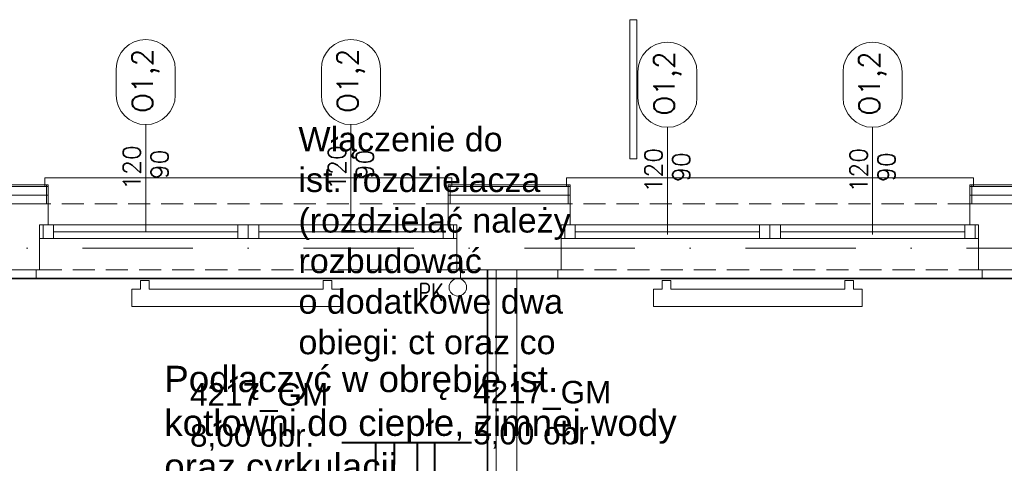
# Model space of a CAD drawing. Header units: millimetres. Extents: x -82287 to 177822, y -399756 to 0.
# Tile 128 of 228: x 50572 to 51138, y -194410 to -194155. Entities that reach past the tile are written whole.
import ezdxf
from ezdxf.enums import TextEntityAlignment as Align
from ezdxf.lldxf.tags import DXFTag

# ---------------------------------------------------------------- set-up
doc = ezdxf.new("R2010")
doc.units = ezdxf.units.MM
doc.header["$MEASUREMENT"] = 0
for name, pattern in [('SUŁOSZOWA - PB 21 03$0$2_3', [1, 0.5, -0.5]), ('SUŁOSZOWA - PB 21 03$0$DASHDOT', [25.4, 12.7, -6.35, 0, -6.35]), ('SUŁOSZOWA - PB 21 03$0$HIDDEN', [9.525, 6.35, -3.175])]:
    doc.linetypes.add(name, pattern=pattern)
doc.layers.add('FL_XREF', color=252, linetype='Continuous')
doc.layers.add('IS_Text_Armatury_Therm', color=7, linetype='Continuous')
doc.layers.add('IS_Opisy_działek_Wodociag', color=7, linetype='SOLID', true_color=0x000000)
for name, color, linetype, lineweight in [('IS_Powrót', 5, 'DASH', 40), ('IS_Zasilanie', 1, 'SOLID', 40), ('SUŁOSZOWA - PB 21 03$0$!! 0_ Istn-okna', 251, 'Continuous', 0), ('SUŁOSZOWA - PB 21 03$0$!! 0_ Istn-sciany', 251, 'Continuous', 0), ('SUŁOSZOWA - PB 21 03$0$!! 0_ Istn-widok', 251, 'Continuous', 0), ('SUŁOSZOWA - PB 21 03$0$!! 0_Istn-armatura', 251, 'Continuous', 0), ('SUŁOSZOWA - PB 21 03$0$!! 0_Istn-cienka', 251, 'Continuous', 0), ('SUŁOSZOWA - PB 21 03$0$!! 0_Istn-grzejniki', 251, 'Continuous', 0), ('SUŁOSZOWA - PB 21 03$0$!! 0_Opis_okna', 251, 'Continuous', 0), ('SUŁOSZOWA - PB 21 03$0$!! 0_Opis_pom', 251, 'Continuous', 0), ('SUŁOSZOWA - PB 21 03$0$!! 0_Osie', 251, 'SUŁOSZOWA - PB 21 03$0$DASHDOT', 0), ('SUŁOSZOWA - PB 21 03$0$!! 1  WYDZIELENIE PPOŻ', 251, 'Continuous', 0), ('SUŁOSZOWA - PB 21 03$0$!! 1_ tynk zewn  - nowy', 251, 'Continuous', 0), ('SUŁOSZOWA - PB 21 03$0$!! 1_OPIS POM NOWE', 251, 'Continuous', 0), ('SUŁOSZOWA - PB 21 03$0$!! 2_ remont Ocieplenie', 251, 'SUŁOSZOWA - PB 21 03$0$ZIGZAG', 0), ('SUŁOSZOWA - PB 21 03$0$!! 2_WYBURZENIA DO REMONTU', 251, 'Continuous', 0), ('SUŁOSZOWA - PB 21 03$0$0-osie-liniA', 251, 'SUŁOSZOWA - PB 21 03$0$DASHDOT', 0)]:
    doc.layers.add(name, color=color, linetype=linetype, lineweight=lineweight)
doc.layers.add('IS_Zimna_woda', color=5, linetype='SOLID', lineweight=40, true_color=0x0000ff)
doc.styles.get("Standard").update_dxf_attribs({"font": 'arial.ttf'})
doc.styles.add('SUŁOSZOWA - PB 21 03$0$ARCHETYP', font='romans.shx', dxfattribs={"height": 15})
doc.styles.add('SUŁOSZOWA - PB 21 03$0$ARIAL', font='tahoma.ttf')
tags = doc.linetypes.add('DASH', pattern=[15, 10, -5]).pattern_tags.tags
tags[6:7] = [DXFTag(74, 4), DXFTag(75, 0), DXFTag(340, '0'), DXFTag(46, 0.0), DXFTag(50, 0.0), DXFTag(44, 0.0), DXFTag(45, 0.0)]
tags[4:5] = [DXFTag(74, 4), DXFTag(75, 0), DXFTag(340, '0'), DXFTag(46, 0.0), DXFTag(50, 0.0), DXFTag(44, 0.0), DXFTag(45, 0.0)]
tags = doc.linetypes.add('SOLID', pattern=[10, 10, 0]).pattern_tags.tags
tags[6:7] = [DXFTag(74, 4), DXFTag(75, 0), DXFTag(340, '0'), DXFTag(46, 0.0), DXFTag(50, 0.0), DXFTag(44, 0.0), DXFTag(45, 0.0)]
tags[4:5] = [DXFTag(74, 4), DXFTag(75, 0), DXFTag(340, '0'), DXFTag(46, 0.0), DXFTag(50, 0.0), DXFTag(44, 0.0), DXFTag(45, 0.0)]
doc.linetypes.add('SUŁOSZOWA - PB 21 03$0$ZIGZAG', pattern='A,0.00254,-5.08,[131,ltypeshp.shx,S=5.08,R=0,X=-5.08,Y=0],-10.16,[131,ltypeshp.shx,S=5.08,R=180,X=5.08,Y=0],-5.08', length=20.32254)

# ---------------------------------------------------------------- blocks, each defined once
blk = doc.blocks.new('SUŁOSZOWA - PB 21 03$0$BLOK OSI')
at = {"layer": 'SUŁOSZOWA - PB 21 03$0$0-osie-liniA', "ltscale": 5}
blk.add_lwpolyline([(48639.33, -194402.09), (55424.28, -194402.09)], dxfattribs=at)
blk = doc.blocks.new('SUŁOSZOWA - PB 21 03$0$1_ok-opis')
blk.add_line((0, 111.61), (0, 50))
for points in [[(-17, 128.61), (-17, 143.61)], [(17, 128.61), (17, 143.61)]]:
    blk.add_lwpolyline(points)
for centre, start, end in [((0, 143.61), 0, 180), ((0, 128.61), 180, 0)]:
    blk.add_arc(centre, 17, start, end)
at = {"style": 'SUŁOSZOWA - PB 21 03$0$ARCHETYP'}
for tag, height, rotation, p in [('NR', 12, 90, (0, 136.9)), ('NR', 12, 270, (0, 136.9)), ('SZEROKOŚĆ', 10, 90, (-8, 78.29)), ('WYSOKOŚĆ', 10, 270, (-8, 78.29)), ('SZEROKOŚĆ', 10, 270, (8, 78.29)), ('WYSOKOŚĆ', 10, 90, (8, 78.29))]:
    blk.add_attdef(tag, text='', height=height, rotation=rotation, dxfattribs=at).set_placement(p, align=Align.MIDDLE)
blk = doc.blocks.new('SUŁOSZOWA - PB 21 03')
at = {"layer": 'SUŁOSZOWA - PB 21 03$0$!! 0_ Istn-okna'}
for points in [[(50521.21802, -194325.5883), (50761.21802, -194325.5883)], [(50821.21802, -194325.5883), (51061.21802, -194325.5883)], [(50521.21802, -194333.5883), (50761.21802, -194333.5883)], [(50529.21802, -194329.5883), (50635.21802, -194329.5883)], [(50647.21802, -194329.5883), (50753.21802, -194329.5883)], [(50821.21802, -194333.5883), (51061.21802, -194333.5883)], [(50829.21802, -194329.5883), (50935.21802, -194329.5883)], [(50947.21802, -194329.5883), (51053.21802, -194329.5883)]]:
    blk.add_lwpolyline(points, dxfattribs=at)
for points in [[(50523.21802, -194325.5883), (50529.21802, -194325.5883), (50529.21802, -194333.5883), (50523.21802, -194333.5883)], [(50635.21802, -194325.5883), (50641.21802, -194325.5883), (50641.21802, -194333.5883), (50635.21802, -194333.5883)], [(50641.21802, -194325.5883), (50647.21802, -194325.5883), (50647.21802, -194333.5883), (50641.21802, -194333.5883)], [(50753.21802, -194325.5883), (50759.21802, -194325.5883), (50759.21802, -194333.5883), (50753.21802, -194333.5883)], [(50823.21802, -194325.5883), (50829.21802, -194325.5883), (50829.21802, -194333.5883), (50823.21802, -194333.5883)], [(50935.21802, -194325.5883), (50941.21802, -194325.5883), (50941.21802, -194333.5883), (50935.21802, -194333.5883)], [(50941.21802, -194325.5883), (50947.21802, -194325.5883), (50947.21802, -194333.5883), (50941.21802, -194333.5883)], [(51053.21802, -194325.5883), (51059.21802, -194325.5883), (51059.21802, -194333.5883), (51053.21802, -194333.5883)]]:
    blk.add_lwpolyline(points, close=True, dxfattribs=at)
at = {"layer": 'SUŁOSZOWA - PB 21 03$0$!! 0_ Istn-sciany'}
for points in [[(50456.21802, -194313.5883), (50526.21802, -194313.5883)], [(50526.21802, -194325.5883), (50526.21802, -194313.5883)], [(50756.21802, -194313.5883), (50826.21802, -194313.5883)], [(50756.21802, -194325.5883), (50756.21802, -194313.5883)], [(50826.21802, -194325.5883), (50826.21802, -194313.5883)], [(51056.21802, -194313.5883), (51251.21802, -194313.5883)], [(51056.21802, -194325.5883), (51056.21802, -194313.5883)], [(50521.21802, -194325.5883), (50526.21802, -194325.5883)], [(50521.21802, -194351.5883), (50521.21802, -194325.5883)], [(50756.21802, -194325.5883), (50761.21802, -194325.5883)], [(50761.21802, -194351.5883), (50761.21802, -194325.5883)], [(50821.21802, -194325.5883), (50826.21802, -194325.5883)], [(50821.21802, -194351.5883), (50821.21802, -194325.5883)], [(51056.21802, -194325.5883), (51061.21802, -194325.5883)], [(51061.21802, -194351.5883), (51061.21802, -194325.5883)], [(50461.21802, -194351.5883), (50521.21802, -194351.5883)], [(50761.21802, -194351.5883), (50783.71142, -194351.5883)], [(50783.71142, -194351.5883), (50783.71142, -194624.5883), (50795.71142, -194624.5883)], [(50795.71142, -194351.5883), (50821.21802, -194351.5883)], [(50795.71142, -194351.5883), (50795.71142, -194624.5883)], [(51061.21802, -194351.5883), (51246.21802, -194351.5883)]]:
    blk.add_lwpolyline(points, dxfattribs=at)
at = {"layer": 'SUŁOSZOWA - PB 21 03$0$!! 0_ Istn-widok'}
for points in [[(50758.21802, -194298.5883), (50524.21802, -194298.5883)], [(50524.21802, -194303.5883), (50524.21802, -194298.5883)], [(50758.21802, -194303.5883), (50758.21802, -194298.5883)], [(51058.21802, -194298.5883), (50824.21802, -194298.5883)], [(50824.21802, -194303.5883), (50824.21802, -194298.5883)], [(51058.21802, -194303.5883), (51058.21802, -194298.5883)], [(50519.21802, -194351.5883), (50519.21802, -194356.5883)], [(50763.21802, -194351.5883), (50763.21802, -194356.5883)], [(50783.71142, -194351.5883), (50795.71142, -194351.5883)], [(50819.21802, -194351.5883), (50819.21802, -194356.5883)], [(51063.21802, -194351.5883), (51063.21802, -194356.5883)], [(50519.21802, -194356.5883), (50763.21802, -194356.5883)], [(50819.21802, -194356.5883), (51063.21802, -194356.5883)]]:
    blk.add_lwpolyline(points, dxfattribs=at)
at = {"layer": 'SUŁOSZOWA - PB 21 03$0$!! 0_Istn-armatura'}
blk.add_circle((50761.71142, -194361.5883), 5, dxfattribs=at)
at = {"layer": 'SUŁOSZOWA - PB 21 03$0$!! 0_Istn-cienka', "linetype": 'SUŁOSZOWA - PB 21 03$0$HIDDEN', "ltscale": 2}
for points in [[(50756.21802, -194313.5883), (50526.21802, -194313.5883)], [(51056.21802, -194313.5883), (50826.21802, -194313.5883)], [(50521.21802, -194351.5883), (50761.21802, -194351.5883)], [(50821.21802, -194351.5883), (51061.21802, -194351.5883)]]:
    blk.add_lwpolyline(points, dxfattribs=at)
at = {"layer": 'SUŁOSZOWA - PB 21 03$0$!! 0_Istn-grzejniki'}
for points in [[(50689.21802, -194357.5883), (50689.21802, -194362.5883), (50694.21802, -194362.5883), (50694.21802, -194372.5883), (50574.21802, -194372.5883), (50574.21802, -194362.5883), (50579.21802, -194362.5883), (50579.21802, -194357.5883), (50584.21802, -194357.5883), (50584.21802, -194362.5883), (50684.21802, -194362.5883), (50684.21802, -194357.5883)], [(50989.21802, -194357.5883), (50989.21802, -194362.5883), (50994.21802, -194362.5883), (50994.21802, -194372.5883), (50874.21802, -194372.5883), (50874.21802, -194362.5883), (50879.21802, -194362.5883), (50879.21802, -194357.5883), (50884.21802, -194357.5883), (50884.21802, -194362.5883), (50984.21802, -194362.5883), (50984.21802, -194357.5883)]]:
    blk.add_lwpolyline(points, close=True, dxfattribs=at)
at = {"layer": 'SUŁOSZOWA - PB 21 03$0$!! 1  WYDZIELENIE PPOŻ', "color": 20, "linetype": 'SUŁOSZOWA - PB 21 03$0$2_3', "ltscale": 10, "true_color": 0xf65c09, "const_width": 1}
blk.add_lwpolyline([(50778.71142, -194921.5883), (50778.71142, -194351.5883)], dxfattribs=at)
blk.add_lwpolyline([(51216.21802, -194356.5883), (50208.71142, -194356.5883), (50208.71142, -194816.5883), (50390.71142, -194816.5883), (50390.71142, -194921.5883), (51004.71142, -194921.5883), (51004.71142, -194903.5883), (51072.71142, -194903.5883), (51072.71142, -194496.5883), (51216.21802, -194496.5883)], close=True, dxfattribs=at)
at = {"layer": 'SUŁOSZOWA - PB 21 03$0$!! 1_ tynk zewn  - nowy'}
for points in [[(50526.21802, -194302.5883), (50456.21802, -194302.5883)], [(50526.21802, -194303.5883), (50456.21802, -194303.5883)], [(50525.21802, -194302.5883), (50525.21802, -194313.5883)], [(50526.21802, -194302.5883), (50526.21802, -194313.5883)], [(50826.21802, -194302.5883), (50756.21802, -194302.5883)], [(50756.21802, -194302.5883), (50756.21802, -194313.5883)], [(50826.21802, -194303.5883), (50756.21802, -194303.5883)], [(50757.21802, -194302.5883), (50757.21802, -194313.5883)], [(50825.21802, -194302.5883), (50825.21802, -194313.5883)], [(50826.21802, -194302.5883), (50826.21802, -194313.5883)], [(51251.21802, -194302.5883), (51056.21802, -194302.5883)], [(51056.21802, -194302.5883), (51056.21802, -194313.5883)], [(51251.21802, -194303.5883), (51056.21802, -194303.5883)], [(51057.21802, -194302.5883), (51057.21802, -194313.5883)]]:
    blk.add_lwpolyline(points, dxfattribs=at)
at = {"layer": 'SUŁOSZOWA - PB 21 03$0$!! 2_ remont Ocieplenie', "linetype": 'SUŁOSZOWA - PB 21 03$0$ZIGZAG', "ltscale": 0.75}
for points in [[(50526.21802, -194308.5883), (50456.21802, -194308.5883)], [(50826.21802, -194308.5883), (50756.21802, -194308.5883)], [(51251.21802, -194308.5883), (51056.21802, -194308.5883)]]:
    blk.add_lwpolyline(points, dxfattribs=at)
at = {"layer": 'SUŁOSZOWA - PB 21 03$0$!! 2_WYBURZENIA DO REMONTU'}
blk.add_lwpolyline([(50864.71142, -194287.58834), (50864.71142, -194207.58834), (50860.71142, -194207.58834), (50860.71142, -194287.58834)], close=True, dxfattribs=at)
at = {"layer": 'SUŁOSZOWA - PB 21 03$0$!! 0_Opis_okna'}
ref = blk.add_blockref('SUŁOSZOWA - PB 21 03$0$1_ok-opis', (50582.21802, -194379.5883), dxfattribs=at)
ref.add_attrib('WYSOKOŚĆ', '90', dxfattribs={"layer": '0', "height": 10, "rotation": 90, "style": 'SUŁOSZOWA - PB 21 03$0$ARCHETYP'}).set_placement((50590.21802, -194290.86789), align=Align.MIDDLE)
ref.add_attrib('SZEROKOŚĆ', '120', dxfattribs={"layer": '0', "height": 10, "rotation": 90, "style": 'SUŁOSZOWA - PB 21 03$0$ARCHETYP'}).set_placement((50574.21802, -194292.64135), align=Align.MIDDLE)
ref.add_attrib('NR', 'O1,2', dxfattribs={"layer": '0', "height": 12, "rotation": 90, "style": 'SUŁOSZOWA - PB 21 03$0$ARCHETYP'}).set_placement((50582.21802, -194242.68686), align=Align.MIDDLE)
ref = blk.add_blockref('SUŁOSZOWA - PB 21 03$0$1_ok-opis', (50700.21802, -194379.5883), dxfattribs=at)
ref.add_attrib('WYSOKOŚĆ', '90', dxfattribs={"layer": '0', "height": 10, "rotation": 90, "style": 'SUŁOSZOWA - PB 21 03$0$ARCHETYP'}).set_placement((50708.21802, -194290.86789), align=Align.MIDDLE)
ref.add_attrib('SZEROKOŚĆ', '120', dxfattribs={"layer": '0', "height": 10, "rotation": 90, "style": 'SUŁOSZOWA - PB 21 03$0$ARCHETYP'}).set_placement((50692.21802, -194292.64135), align=Align.MIDDLE)
ref.add_attrib('NR', 'O1,2', dxfattribs={"layer": '0', "height": 12, "rotation": 90, "style": 'SUŁOSZOWA - PB 21 03$0$ARCHETYP'}).set_placement((50700.21802, -194242.68686), align=Align.MIDDLE)
ref = blk.add_blockref('SUŁOSZOWA - PB 21 03$0$1_ok-opis', (50882.21802, -194381.11446), dxfattribs=at)
ref.add_attrib('WYSOKOŚĆ', '90', dxfattribs={"layer": '0', "height": 10, "rotation": 90, "style": 'SUŁOSZOWA - PB 21 03$0$ARCHETYP'}).set_placement((50890.21802, -194292.39405), align=Align.MIDDLE)
ref.add_attrib('SZEROKOŚĆ', '120', dxfattribs={"layer": '0', "height": 10, "rotation": 90, "style": 'SUŁOSZOWA - PB 21 03$0$ARCHETYP'}).set_placement((50874.21802, -194294.16751), align=Align.MIDDLE)
ref.add_attrib('NR', 'O1,2', dxfattribs={"layer": '0', "height": 12, "rotation": 90, "style": 'SUŁOSZOWA - PB 21 03$0$ARCHETYP'}).set_placement((50882.21802, -194244.21302), align=Align.MIDDLE)
ref = blk.add_blockref('SUŁOSZOWA - PB 21 03$0$1_ok-opis', (51000.21802, -194381.11446), dxfattribs=at)
ref.add_attrib('WYSOKOŚĆ', '90', dxfattribs={"layer": '0', "height": 10, "rotation": 90, "style": 'SUŁOSZOWA - PB 21 03$0$ARCHETYP'}).set_placement((51008.21802, -194292.39405), align=Align.MIDDLE)
ref.add_attrib('SZEROKOŚĆ', '120', dxfattribs={"layer": '0', "height": 10, "rotation": 90, "style": 'SUŁOSZOWA - PB 21 03$0$ARCHETYP'}).set_placement((50992.21802, -194294.16751), align=Align.MIDDLE)
ref.add_attrib('NR', 'O1,2', dxfattribs={"layer": '0', "height": 12, "rotation": 90, "style": 'SUŁOSZOWA - PB 21 03$0$ARCHETYP'}).set_placement((51000.21802, -194244.21302), align=Align.MIDDLE)
at = {"layer": 'SUŁOSZOWA - PB 21 03$0$!! 0_Osie'}
blk.add_blockref('SUŁOSZOWA - PB 21 03$0$BLOK OSI', (0, 63), dxfattribs=at)
at = {"layer": 'SUŁOSZOWA - PB 21 03$0$!! 0_Istn-armatura', "style": 'SUŁOSZOWA - PB 21 03$0$ARCHETYP', "width": 0.8}
blk.add_text('PK', height=10, rotation=0, dxfattribs=at).set_placement((50739.13092, -194369.43077))
at = {"layer": 'SUŁOSZOWA - PB 21 03$0$!! 0_Opis_pom', "ltscale": 0.7, "style": 'SUŁOSZOWA - PB 21 03$0$ARIAL'}
for tag, p in [('B0,19', (52679.2094, -194257.55204)), ('B2,14', (73874.0461, -194402.0887)), ('B2,12', (73342.49259, -194413.89249)), ('B1,21', (60405.50261, -194427.18207)), ('B2,11', (73069.01144, -194438.89383)), ('B2,16', (75195.07765, -194441.83446)), ('A1,16', (59129.54925, -194448.08429)), ('B1,19', (59914.81903, -194448.15658)), ('B1/17', (59524.53699, -194450.37428)), ('1,23', (61575.22173, -194450.37428)), ('1,22', (60947.33929, -194456.1144)), ('B0,15', (51514.15008, -194461.8073)), ('A1,1', (58808.06672, -194460.94161)), ('B3,7', (87459.81312, -194465.07097)), ('B2,19.1', (76701.67035, -194466.03695)), ('B3,3', (88235.73906, -194465.79732)), ('B1,18', (59715.51745, -194473.87108)), ('B2,17', (75506.7465, -194471.3759)), ('B0,18', (52071.43815, -194478.40179)), ('B3,8', (90006.66539, -194478.47972)), ('B2,15', (74566.38885, -194487.81114)), ('B3,6', (86826.65132, -194483.15512)), ('B1,20', (60198.53687, -194490.17374)), ('B2,10', (72728.63362, -194489.37283)), ('B2,13', (73649.91716, -194500.01242)), ('A0,6', (49094.40602, -194505.72387)), ('A2,5', (72452.45009, -194505.90583)), ('A1,6', (58565.96262, -194514.50753)), ('B1,1', (61908.24378, -194515.48656)), ('A0,4', (49692.81919, -194517.93289)), ('B0,22', (54187.56644, -194519.04308)), ('A0,3', (49906.53818, -194524.03766)), ('B0,20', (53125.45224, -194527.8835)), ('A0,5', (49399.71914, -194533.19455)), ('B0,21', (53847.26622, -194535.08002)), ('B1,3', (62229.35503, -194604.49851)), ('B2,18', (75922.43604, -194612.23635)), ('B2,19', (77152.69039, -194617.53776)), ('A3,4', (85509.27934, -194642.47136)), ('B0,24B', (54824.42896, -194684.26784)), ('B1,4', (63476.45184, -194691.11207)), ('B0,13', (50367.63944, -194706.5583)), ('B0,16', (51457.40872, -194704.43091)), ('B0,17', (51897.58569, -194706.77195)), ('A2,4', (71695.75649, -194707.44268)), ('A1,5', (58149.22649, -194724.80163)), ('A2.1', (72371.45884, -194731.56251)), ('B0,23', (54542.05776, -194742.93939)), ('A1,2', (58744.42262, -194746.622)), ('B1,2D', (60756.29674, -194750.92727)), ('A1,15', (59129.54925, -194780.73348)), ('A3.1', (86079.08704, -194786.62422)), ('B0,14', (50962.60809, -194789.06568)), ('B1,4', (63483.03852, -194791.04365)), ('A0,2', (49295.91259, -194810.95246)), ('B2.7', (74548.27897, -194836.12781)), ('B3,2', (89035.72921, -194837.99287)), ('B1,2B', (62374.83512, -194841.86715)), ('B0,7', (52851.95551, -194845.56115)), ('B1,2A', (61803.35407, -194869.27513)), ('B0,8', (51561.38742, -194890.27848)), ('A1,3', (58810.05243, -195008.83917)), ('A3.2', (86016.50296, -195004.88875)), ('A0,1', (49914.27925, -195025.82804)), ('A0,10', (49695.87246, -195042.9259)), ('B0,17', (51225.06492, -195049.74007)), ('B0,6', (52110.41055, -195069.39267)), ('B1,8', (61403.63433, -195071.25189)), ('A2.2', (72371.45884, -195070.78713)), ('B2.2', (74976.1855, -195068.47988)), ('A0,7', (49042.50308, -195082.6056)), ('B3,11', (88623.94853, -195099.23575)), ('B3,4', (87612.56208, -195132.78192)), ('B3,5', (86839.47632, -195174.05241)), ('B0,12', (50313.60595, -195207.52936)), ('B0,11', (50726.178, -195219.06638)), ('B3,10', (89778.42161, -195220.68871)), ('B1,6', (63686.26823, -195231.3997)), ('B0,24A', (54359.17011, -195245.97867)), ('A1,4', (58093.66276, -195250.96213)), ('B0,10', (51476.34179, -195259.44699)), ('B3,9', (90479.74099, -195260.18621)), ('A0,11', (49643.96951, -195271.84772)), ('B1,14', (59332.54805, -195280.73534)), ('B0,9', (51798.4912, -195291.17482)), ('B2,21', (75970.16114, -195290.81005)), ('A0,8', (49042.50308, -195293.21363)), ('B1,13', (60186.62513, -195314.46953)), ('B0,3', (52068.59538, -195319.60465)), ('B1,10', (60892.94126, -195319.45825)), ('B1,5', (63419.22943, -195317.21026)), ('A2.3', (71832.37045, -195318.78232)), ('B2,9', (73175.51251, -195317.21162)), ('B2,4', (74493.5947, -195318.7733)), ('B2,3', (74674.2815, -195319.28036)), ('A3,3', (85569.83931, -195318.78232)), ('B3,1', (88723.65615, -195329.98594)), ('B2,8', (73894.209, -195338.18956)), ('B1,9', (61058.12383, -195344.48743)), ('B2.1', (75304.74121, -195348.36327)), ('B2,20', (77211.021, -195343.82367)), ('B0,2', (52227.2348, -195357.98297)), ('B1,2C', (61827.40698, -195369.02625)), ('B1,7', (62134.52151, -195372.05069)), ('B0,1', (53061.17304, -195403.85659)), ('A0,9', (49001.50444, -195413.15723)), ('A0,12', (49689.76592, -195485.50737)), ('B0,4', (52224.78303, -195500.96352)), ('B2,5', (74686.48999, -195507.24036)), ('B1,11', (61050.00078, -195512.89565)), ('B1,12', (60864.00751, -195544.00738)), ('B2,6', (74499.29165, -195549.55175)), ('B0,5', (52066.14362, -195556.83806)), ('C2,2', (74812.78942, -195865.8959)), ('C1,3', (61091.58871, -195973.27844)), ('C0,2A', (52278.30875, -196050.48297)), ('C0,1', (52808.36775, -196132.34208)), ('C1,2', (61690.27405, -196439.72387)), ('C1,1', (62060.59754, -196465.28533)), ('C3,1', (88979.71614, -196545.67785)), ('C0,2B', (53028.88223, -196668.8019)), ('C1,4', (61008.68123, -196686.32122)), ('C2,1', (75334.65984, -196786.2197)), ('C2,3', (74834.65119, -196933.26657)), ('C1,5', (61062.7252, -196991.42453)), ('C1,10', (62127.38542, -196998.81344)), ('C1,9', (62147.33751, -197289.53424)), ('C1,6', (61131.41824, -197329.69535)), ('C0,3', (52181.98562, -197341.92176)), ('D1,1', (73931.12245, -197584.03121)), ('C0,4', (52345.96562, -197596.60561)), ('D0,18', (60296.49264, -197617.95269)), ('C2,4', (75243.70451, -197663.89)), ('D0,7', (59141.53804, -197722.84718)), ('C1,7', (61222.2575, -197737.18052)), ('D0,17', (60701.16801, -197741.44864)), ('D1,4', (73157.19908, -197744.29721)), ('D0,3', (59562.25866, -197751.14316)), ('D1,6', (72757.78643, -197751.22612)), ('D0,6', (58741.71849, -197802.61699)), ('D0,10', (58357.73602, -197820.93991)), ('D,09', (59195.67196, -197881.51243)), ('C0,5', (52269.72696, -197902.4362)), ('C0,6', (52872.93793, -197917.07354)), ('D0,2', (59943.06082, -197917.06725)), ('D1,3', (73475.28953, -197924.29875)), ('D0,16', (60721.3534, -197935.2949)), ('D0,8', (59058.9008, -197963.64925)), ('D0,5', (59448.52586, -197969.8061)), ('C2,5', (74555.08284, -197988.7886)), ('D1,5', (73291.61607, -197999.29956)), ('D0,4', (59655.02693, -198042.2589)), ('D0,15', (60692.12223, -198127.4643)), ('D0,1', (59931.33074, -198173.12806)), ('D1,2', (73578.07819, -198172.30068)), ('D0,11', (58161.27105, -198211.45823)), ('D0,12', (58250.99458, -198537.17631)), ('D0,13', (58250.99458, -198764.99605)), ('D1,7', (71854.87376, -198786.88467)), ('D0,14', (59130.08589, -198795.3373)), ('D1,8', (71715.35366, -199212.44512))]:
    blk.add_attdef(tag, text='', height=11.968, dxfattribs=at).set_placement(p, align=Align.MIDDLE_CENTER)
at = {"layer": 'SUŁOSZOWA - PB 21 03$0$!! 1_OPIS POM NOWE', "style": 'SUŁOSZOWA - PB 21 03$0$ARIAL'}
for tag, p in [('C1.7A', (61271.6179, -197538.30303)), ('C2.5B', (74970.66097, -197546.70728)), ('C2,5C', (74903.71123, -197659.13664)), ('C2.4', (75374.07862, -197726.11453)), ('D1,2B', (74322.25834, -197791.43247)), ('C1.7C', (61260.26049, -197811.38428)), ('C1.8B', (61588.27341, -197817.62151)), ('C1.8A', (61884.42005, -197818.94854)), ('C1.7B', (61322.12354, -197933.89849)), ('C2,5A', (74943.41937, -197993.49482)), ('E1.2', (62164.78326, -198139.98688)), ('E1.5E', (62692.10372, -198153.27854)), ('D1,2C', (73419.9359, -198156.57844)), ('E2.9', (75361.45041, -198161.88904)), ('E2.7', (76022.45692, -198162.26272)), ('E3.1', (88990.58975, -198158.87886)), ('D1,2A', (74280.17915, -198172.30068)), ('E1.5D', (62993.60773, -198185.416)), ('E1.1', (61330.46191, -198191.9806)), ('E1.5C', (63016.9343, -198246.3437)), ('E1.5B', (63264.15117, -198307.8661)), ('E3.2', (88781.41347, -198385.24275)), ('E1.6', (61022.6264, -198421.00827)), ('E2.2', (74782.75417, -198427.85813)), ('E2.8', (75757.29014, -198437.09188)), ('E2.6', (76531.8031, -198444.40756)), ('E3.4', (89392.22607, -198450.03942)), ('E1.5A', (63049.47589, -198456.39852)), ('E1.5G', (62892.39981, -198586.12622)), ('E1.5F', (62736.15118, -198589.14592)), ('E1,4', (61888.25021, -198652.6996)), ('E2.1', (75803.99631, -198697.05773)), ('E1.5L', (63297.7633, -198733.65678)), ('E1.3', (61058.5992, -198806.28147)), ('E1.5H', (62893.53005, -198830.01758)), ('E2,3', (74778.52304, -198843.9541)), ('E3.3', (89150.95684, -198867.32581)), ('E1.5K', (63266.15427, -198904.67789)), ('E1.5I', (62723.74907, -199005.87002)), ('E2.4', (75135.87669, -199083.20857)), ('E2.5', (76615.04061, -199164.91143)), ('E1.5J', (63204.25187, -199215.697))]:
    blk.add_attdef(tag, text='', height=11.968, dxfattribs=at).set_placement(p, align=Align.MIDDLE_CENTER)
blk = doc.blocks.new('ogrzewanie_1')
at = {"layer": 'IS_Powrót', "color": 6}
blk.add_line((50725.01, -148700.18), (50724.44, -149142.98), dxfattribs=at)
at = {"layer": 'IS_Powrót'}
blk.add_line((50738.28, -148700.18), (50738.28, -149133.07), dxfattribs=at)
at = {"layer": 'IS_Zasilanie', "color": 7}
blk.add_line((50694.98, -148700.18), (50769.6, -148700.18), dxfattribs=at)
at = {"layer": 'IS_Zasilanie', "color": 6}
blk.add_line((50714.44, -148700.18), (50714.44, -149152.98), dxfattribs=at)
at = {"layer": 'IS_Zasilanie'}
blk.add_line((50748.28, -148700.18), (50748.28, -149123.07), dxfattribs=at)
at = {"layer": 'IS_Text_Armatury_Therm', "linetype": 'SOLID', "attachment_point": 7}
for s, insert, char_height in [('Włączenie do\\Pist. rozdzielacza\\P(rozdzielać należy \\Prozbudować\\Po dodatkowe dwa \\Pobiegi: ct oraz co', (50670.07, -148653.7), 14), ('\\fArial|b0|i0;4217_GM', (50607.71, -148682.79), 12.96), ('\\fArial|b0|i0;4217_GM', (50770.49, -148681.51), 12.96), ('\\fArial|b0|i0;8,00 obr.', (50607.71, -148705.05), 12.96), ('\\fArial|b0|i0;5,00 obr.', (50770.49, -148703.77), 12.96)]:
    blk.add_mtext(s, dxfattribs=dict(at, insert=insert, char_height=char_height))
blk = doc.blocks.new('woda_1')
at = {"layer": 'IS_Opisy_działek_Wodociag', "insert": (-29776.35, -224669.58), "char_height": 15.12, "attachment_point": 7}
blk.add_mtext('\\fArial|b0|i0;Pod\\fArial|b0|i0|c238;łączyć w obrębie ist.\\Pkotłowni do ciepłe, zimnej wody\\Poraz cyrkulacji', dxfattribs=at)

msp = doc.modelspace()

# ---------------------------------------------------------------- block references
at = {"layer": 'FL_XREF'}
msp.add_blockref('SUŁOSZOWA - PB 21 03', (62.28, 52.9), dxfattribs=at)
at = {"layer": 'IS_Zasilanie'}
msp.add_blockref('ogrzewanie_1', (62.28, -45697.72), dxfattribs=at)
at = {"layer": 'IS_Zimna_woda'}
msp.add_blockref('woda_1', (80431.53, 30245.63), dxfattribs=at)

doc.saveas('drawing.dxf')
